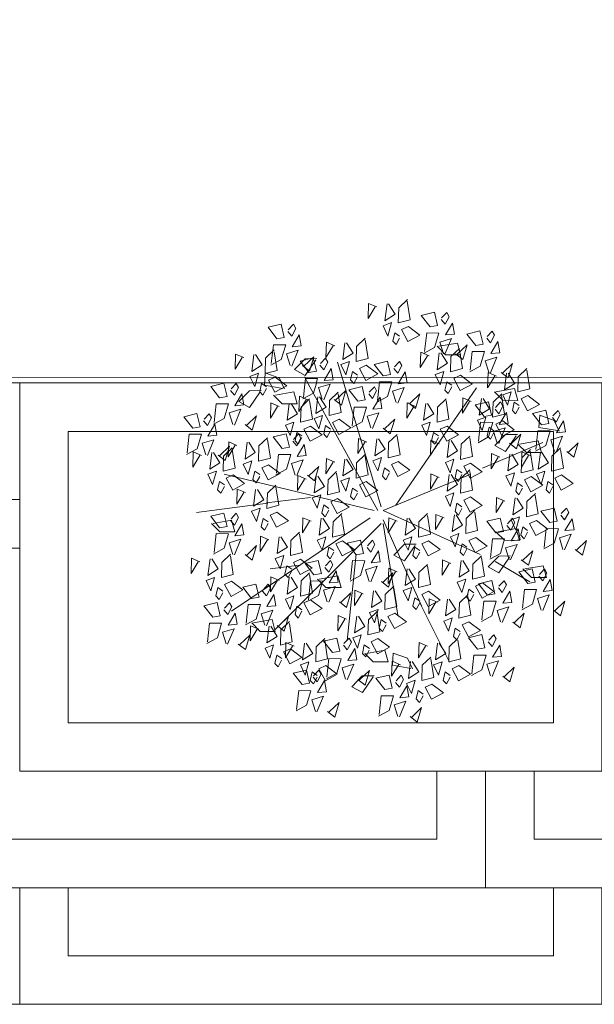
# Model space of a CAD drawing. Header units: centimetres. Extents: x -122 to 72759, y 3298 to 43172.
# Tile 50 of 243: x 35723 to 35782, y 10607 to 10708. Entities that reach past the tile are written whole.
import ezdxf

# ---------------------------------------------------------------- set-up
doc = ezdxf.new("R2010")
doc.units = ezdxf.units.CM
doc.header["$MEASUREMENT"] = 0
for name, color, linetype, lineweight in [('1-meble', 7, 'Continuous', 5), ('_ nowe meble', 7, 'Continuous', 5), ('wymiarowanie', 7, 'Continuous', 5), ('ZZZ_Xref', 7, 'Continuous', 5)]:
    doc.layers.add(name, color=color, linetype=linetype, lineweight=lineweight)

# ---------------------------------------------------------------- blocks, each defined once
blk = doc.blocks.new('G$CA1DC9C89')
at = {"layer": '1-meble', "lineweight": 5}
for p, q in [((1118.51, 62.43), (1119.88, 62.76)), ((1119.43, 61.26), (1118.51, 62.43)), ((1119.88, 62.76), (1120.2, 61.39)), ((1120.56, 62.01), (1120.96, 61.53)), ((1121.14, 62.74), (1120.61, 62.18)), ((1120.96, 61.53), (1121.37, 62.31)), ((1121.37, 62.31), (1121.14, 62.74)), ((1120.2, 61.39), (1119.43, 61.26)), ((1121.72, 61.66), (1121, 60.43)), ((1121.93, 60.52), (1121.72, 61.66)), ((1118.86, 58.71), (1119.07, 60.64)), ((1119.07, 60.64), (1120.33, 60.63)), ((1120.33, 60.63), (1119.89, 59.13)), ((1120.42, 59.69), (1121.61, 60.07)), ((1121.61, 60.07), (1120.95, 58.45)), ((1121, 60.43), (1121.93, 60.52)), ((1119.89, 59.13), (1118.81, 58.54)), ((1121, 58.39), (1120.14, 59.26)), ((1120.31, 59.26), (1122.23, 59.6)), ((1120.79, 58.5), (1120.42, 59.69)), ((1123.23, 59.41), (1122.22, 58.44)), ((1122.23, 59.6), (1122.57, 58.39)), ((1122.79, 57.91), (1123.23, 59.41)), ((1105.44, 56.87), (1106.53, 57.98)), ((1106.53, 57.98), (1107.76, 58)), ((1107.64, 57.87), (1106.55, 56.26)), ((1122.57, 58.39), (1121, 58.39)), ((1122.05, 58.49), (1122.79, 57.91)), ((1106.55, 56.26), (1105.44, 56.87))]:
    blk.add_line(p, q, dxfattribs=at)
for points in [[(1117.07, 63.92), (1117.37, 62), (1116.14, 61.68), (1116.19, 63.24), (1117.08, 64.09)], [(1113.93, 63.31), (1113.07, 63.68), (1113.03, 62.11), (1113.76, 63.31)], [(1115.15, 63.62), (1115.82, 62.56), (1114.76, 61.89), (1114.98, 63.63)], [(1104.76, 60.79), (1105.16, 60.31), (1105.58, 61.1), (1105.34, 61.53), (1104.81, 60.96)], [(1112.73, 59.92), (1113.03, 58), (1111.8, 57.68), (1111.85, 59.25), (1112.74, 60.09)], [(1116.28, 60.29), (1115.77, 60.65), (1115.57, 59.78), (1115.91, 59.43), (1116.28, 60.11)], [(1125.25, 60.1), (1125.65, 59.62), (1126.06, 60.4), (1125.83, 60.83), (1125.3, 60.26)], [(1103.36, 58.7), (1103.66, 56.78), (1102.43, 56.47), (1102.47, 58.03), (1103.36, 58.88)], [(1103.06, 57.49), (1103.27, 59.42), (1104.54, 59.41), (1104.09, 57.91), (1103.01, 57.32)], [(1104.99, 57.28), (1104.62, 58.48), (1105.82, 58.85), (1105.16, 57.23)], [(1109.59, 59.31), (1108.73, 59.68), (1108.69, 58.12), (1109.42, 59.31)], [(1110.82, 59.62), (1111.48, 58.56), (1110.42, 57.9), (1110.64, 59.63)], [(1122.45, 58.88), (1122.75, 56.96), (1121.53, 56.64), (1121.57, 58.2), (1122.46, 59.05)], [(1100.22, 58.09), (1099.36, 58.46), (1099.32, 56.9), (1100.04, 58.1)], [(1101.44, 58.41), (1102.11, 57.35), (1101.05, 56.68), (1101.27, 58.41)], [(1106.26, 57.27), (1106.99, 56.69), (1107.43, 58.19), (1106.42, 57.22)], [(1108.06, 57.32), (1108.46, 56.84), (1108.88, 57.62), (1108.64, 58.05), (1108.11, 57.48)], [(1119.31, 58.27), (1118.45, 58.64), (1118.41, 57.07), (1119.14, 58.27)], [(1120.54, 58.58), (1121.2, 57.52), (1120.14, 56.85), (1120.36, 58.59)], [(1123.54, 56.79), (1123.75, 58.73), (1125.02, 58.71), (1124.57, 57.22), (1123.5, 56.63)], [(1125.47, 56.59), (1125.1, 57.78), (1126.3, 58.15), (1125.64, 56.54)], [(1115.7, 56.97), (1116.1, 56.49), (1116.51, 57.27), (1116.28, 57.7), (1115.75, 57.14)], [(1126.74, 56.57), (1127.47, 56), (1127.92, 57.49), (1126.9, 56.53)]]:
    blk.add_lwpolyline(points, dxfattribs=at)
for points in [[(1102.72, 61.22), (1104.08, 61.54), (1104.4, 60.18), (1103.64, 60.04)], [(1114.57, 61.38), (1115.07, 60.32), (1115.45, 61.7)], [(1118.37, 60.4), (1117.13, 59.74), (1116.47, 60.98), (1117.18, 61.31)], [(1106.13, 59.3), (1105.93, 60.45), (1105.2, 59.21)], [(1123.2, 60.52), (1124.56, 60.84), (1124.88, 59.48), (1124.12, 59.34)], [(1126.61, 58.6), (1126.41, 59.75), (1125.68, 58.52)], [(1106.02, 57.74), (1107.38, 58.06), (1107.7, 56.7), (1106.93, 56.56)], [(1110.23, 57.38), (1110.73, 56.32), (1111.11, 57.7)], [(1113.65, 57.39), (1115.02, 57.72), (1115.34, 56.35), (1114.57, 56.22)]]:
    blk.add_lwpolyline(points, close=True, dxfattribs=at)
at = {"layer": '_ nowe meble', "lineweight": 5, "ltscale": 0.5}
blk.add_lwpolyline([(162.24, 764.75), (77.15, 765.38), (77.15, 495.81), (65.14, 495.81), (65.14, 465.82), (53.15, 465.82), (53.16, 56.24), (4727.78, 55.45)], dxfattribs=at)
at = {"layer": 'wymiarowanie', "lineweight": 5, "ltscale": 0.5}
blk.add_lwpolyline([(2759.45, 55.45), (2759.45, 15.45), (1725.13, 15.45), (1725.13, 3.45), (1437.13, 3.54), (1437.13, -8.46), (957.13, -8.46), (957.13, 3.49), (1.15, 3.49), (1.15, 633.82), (13.15, 633.82), (13.15, 645.82), (25.15, 645.82), (25.14, 705.82), (37.13, 705.82), (36.77, 764.65), (77.15, 765.38), (77.15, 495.81), (65.14, 495.82), (65.14, 465.82), (53.14, 465.82), (53.15, 55.54)], close=True, dxfattribs=at)
at = {"lineweight": 5, "ltscale": 0.5}
blk.add_wipeout([(1017.13, 31.48), (1077.13, 31.48), (1077.13, -8.52), (1017.13, -8.52)], dxfattribs=at).dxf.layer = '_ nowe meble'
at = {"layer": '_ nowe meble', "lineweight": 5, "ltscale": 0.5}
blk.add_lwpolyline([(1017.13, 31.48), (1017.13, -8.52), (1077.13, -8.52), (1077.13, 31.48)], close=True, dxfattribs=at)
at = {"lineweight": 5, "ltscale": 0.5}
blk.add_wipeout([(1077.13, 31.48), (1137.13, 31.48), (1137.13, -8.52), (1077.13, -8.52)], dxfattribs=at).dxf.layer = '_ nowe meble'
at = {"layer": '_ nowe meble', "lineweight": 5, "ltscale": 0.5}
for points in [[(1077.13, 31.48), (1077.13, -8.52), (1137.13, -8.52), (1137.13, 31.48)], [(1082.13, 26.48), (1082.13, -3.52), (1132.13, -3.52), (1132.13, 26.48)]]:
    blk.add_lwpolyline(points, close=True, dxfattribs=at)
at = {"lineweight": 5, "ltscale": 0.5}
blk.add_wipeout([(1065.13, 43.48), (1125.13, 43.48), (1125.13, 3.48), (1065.13, 3.48)], dxfattribs=at).dxf.layer = '_ nowe meble'
at = {"layer": '_ nowe meble', "lineweight": 5, "ltscale": 0.5}
for points in [[(1065.13, 43.48), (1065.13, 3.48), (1125.13, 3.48), (1125.13, 43.48)], [(1070.13, 38.48), (1070.13, 8.48), (1120.13, 8.48), (1120.13, 38.48)]]:
    blk.add_lwpolyline(points, close=True, dxfattribs=at)
at = {"lineweight": 5, "ltscale": 0.5}
blk.add_wipeout([(1125.13, 43.48), (1185.13, 43.48), (1185.13, 3.48), (1125.13, 3.48)], dxfattribs=at).dxf.layer = '_ nowe meble'
at = {"layer": '_ nowe meble', "lineweight": 5, "ltscale": 0.5}
for points in [[(1125.13, 43.48), (1125.13, 3.48), (1185.13, 3.48), (1185.13, 43.48)], [(1130.13, 38.48), (1130.13, 8.48), (1180.13, 8.48), (1180.13, 38.48)]]:
    blk.add_lwpolyline(points, close=True, dxfattribs=at)
at = {"lineweight": 5, "ltscale": 0.5}
blk.add_wipeout([(1077.13, 55.48), (1137.13, 55.48), (1137.13, 15.48), (1077.13, 15.48)], dxfattribs=at).dxf.layer = '_ nowe meble'
at = {"layer": '1-meble', "lineweight": 5}
for p, q in [((1102.34, 55.25), (1102.43, 56.51)), ((1102.43, 56.51), (1103.9, 55.98)), ((1103.9, 55.98), (1104.42, 54.87)), ((1106.36, 54.01), (1106.57, 55.95)), ((1106.57, 55.95), (1107.83, 55.93)), ((1107.83, 55.93), (1107.39, 54.43)), ((1104.25, 54.93), (1102.34, 55.25)), ((1107.92, 55), (1109.12, 55.37)), ((1108.29, 53.81), (1107.92, 55)), ((1126.21, 54.57), (1128.13, 54.91)), ((1128.13, 54.91), (1128.47, 53.69)), ((1099.71, 53.56), (1100.8, 54.68)), ((1100.8, 54.68), (1102.03, 54.69)), ((1101.91, 54.57), (1100.82, 52.96)), ((1104.17, 53.35), (1103.3, 54.22)), ((1103.48, 54.22), (1105.39, 54.56)), ((1105.39, 54.56), (1105.73, 53.35)), ((1107.39, 54.43), (1106.31, 53.85)), ((1126.91, 53.7), (1126.04, 54.57)), ((1100.82, 52.96), (1099.71, 53.56)), ((1105.73, 53.35), (1104.17, 53.35)), ((1128.47, 53.69), (1126.91, 53.7)), ((1094.04, 52.01), (1095.4, 52.33)), ((1094.96, 50.83), (1094.04, 52.01)), ((1095.4, 52.33), (1095.72, 50.96)), ((1096.66, 52.32), (1096.13, 51.75)), ((1096.49, 51.1), (1096.9, 51.88)), ((1096.9, 51.88), (1096.66, 52.32)), ((1130.63, 50.91), (1130.72, 52.17)), ((1130.72, 52.17), (1132.19, 51.63)), ((1095.72, 50.96), (1094.96, 50.83)), ((1096.08, 51.58), (1096.49, 51.1)), ((1097.25, 51.24), (1096.52, 50)), ((1097.45, 50.09), (1097.25, 51.24)), ((1132.55, 50.58), (1130.63, 50.91)), ((1132.19, 51.63), (1132.71, 50.52)), ((1094.38, 48.28), (1094.59, 50.21)), ((1094.59, 50.21), (1095.86, 50.2)), ((1095.86, 50.2), (1095.41, 48.7)), ((1096.52, 50), (1097.45, 50.09)), ((1126.09, 49.05), (1127.19, 50.16)), ((1127.19, 50.16), (1128.42, 50.18)), ((1128.29, 50.05), (1127.2, 48.44)), ((1095.41, 48.7), (1094.33, 48.11)), ((1095.94, 49.27), (1097.14, 49.64)), ((1096.31, 48.07), (1095.94, 49.27)), ((1097.14, 49.64), (1096.48, 48.02)), ((1098.75, 48.98), (1097.74, 48.01)), ((1098.31, 47.48), (1098.75, 48.98)), ((1127.2, 48.44), (1126.09, 49.05)), ((1129.34, 48.31), (1128.47, 49.18)), ((1128.64, 49.18), (1130.56, 49.52)), ((1130.56, 49.52), (1130.9, 48.31)), ((1097.58, 48.06), (1098.31, 47.48)), ((1130.9, 48.31), (1129.34, 48.31)), ((1097.74, 40.14), (1096.88, 41.02)), ((1097.05, 41.02), (1098.97, 41.36)), ((1098.97, 41.36), (1099.31, 40.14)), ((1099.31, 40.14), (1097.74, 40.14)), ((1127.08, 39.28), (1126.21, 40.15)), ((1126.39, 40.15), (1128.3, 40.49)), ((1128.3, 40.49), (1128.64, 39.27)), ((1115.68, 37.75), (1116.77, 38.87)), ((1116.77, 38.87), (1118, 38.88)), ((1117.88, 38.75), (1116.79, 37.15)), ((1128.64, 39.27), (1127.08, 39.28)), ((1116.79, 37.15), (1115.68, 37.75)), ((1125.4, 36.53), (1126.49, 37.65)), ((1126.49, 37.65), (1127.72, 37.66)), ((1127.6, 37.54), (1126.51, 35.93)), ((1126.51, 35.93), (1125.4, 36.53)), ((1129.17, 36.32), (1131.08, 36.66)), ((1131.08, 36.66), (1131.42, 35.45)), ((1107.99, 35.28), (1109.9, 35.62)), ((1109.9, 35.62), (1110.24, 34.4)), ((1129.86, 35.45), (1128.99, 36.32)), ((1100.11, 34.45), (1101.48, 34.77)), ((1101.48, 34.77), (1101.8, 33.41)), ((1102.74, 34.76), (1102.21, 34.19)), ((1102.97, 34.33), (1102.74, 34.76)), ((1108.68, 34.41), (1107.81, 35.28)), ((1114.8, 33.7), (1115.69, 34.55)), ((1124.41, 34.8), (1125.78, 35.12)), ((1125.33, 33.62), (1124.41, 34.8)), ((1125.78, 35.12), (1126.1, 33.76)), ((1127.04, 35.11), (1126.51, 34.54)), ((1126.86, 33.89), (1127.28, 34.68)), ((1127.28, 34.68), (1127.04, 35.11)), ((1131.42, 35.45), (1129.86, 35.45)), ((1101.03, 33.27), (1100.11, 34.45)), ((1102.16, 34.03), (1102.56, 33.55)), ((1102.56, 33.55), (1102.97, 34.33)), ((1103.33, 33.68), (1102.6, 32.45)), ((1103.53, 32.54), (1103.33, 33.68)), ((1110.24, 34.4), (1108.68, 34.41)), ((1111.68, 34.13), (1111.64, 32.57)), ((1111.64, 32.57), (1112.37, 33.77)), ((1112.54, 33.76), (1111.68, 34.13)), ((1113.37, 32.35), (1113.59, 34.08)), ((1113.77, 34.08), (1114.43, 33.01)), ((1114.76, 32.14), (1114.8, 33.7)), ((1115.68, 34.37), (1115.98, 32.45)), ((1122.44, 32.83), (1123.33, 33.68)), ((1123.32, 33.5), (1123.62, 31.58)), ((1126.1, 33.76), (1125.33, 33.62)), ((1126.46, 34.38), (1126.86, 33.89)), ((1127.63, 34.03), (1126.9, 32.8)), ((1127.83, 32.88), (1127.63, 34.03)), ((1096.12, 32.54), (1097.48, 32.86)), ((1097.04, 31.36), (1096.12, 32.54)), ((1097.48, 32.86), (1097.8, 31.5)), ((1098.75, 32.85), (1098.22, 32.28)), ((1098.98, 32.42), (1098.75, 32.85)), ((1100.46, 30.73), (1100.67, 32.66)), ((1100.67, 32.66), (1101.93, 32.65)), ((1101.8, 33.41), (1101.03, 33.27)), ((1101.93, 32.65), (1101.49, 31.15)), ((1102.6, 32.45), (1103.53, 32.54)), ((1114.43, 33.01), (1113.37, 32.35)), ((1119.32, 33.26), (1119.28, 31.7)), ((1119.28, 31.7), (1120.01, 32.9)), ((1120.18, 32.89), (1119.32, 33.26)), ((1121.01, 31.48), (1121.23, 33.21)), ((1121.4, 33.21), (1122.07, 32.15)), ((1122.39, 31.27), (1122.44, 32.83)), ((1124.76, 31.07), (1124.97, 33)), ((1124.97, 33), (1126.23, 32.99)), ((1126.23, 32.99), (1125.79, 31.49)), ((1126.9, 32.8), (1127.83, 32.88)), ((1097.8, 31.5), (1097.04, 31.36)), ((1098.17, 32.12), (1098.57, 31.64)), ((1098.57, 31.64), (1098.98, 32.42)), ((1099.33, 31.77), (1098.61, 30.54)), ((1099.54, 30.62), (1099.33, 31.77)), ((1102.02, 31.71), (1103.21, 32.08)), ((1102.39, 30.52), (1102.02, 31.71)), ((1103.21, 32.08), (1102.55, 30.47)), ((1109.95, 31.52), (1109.91, 29.96)), ((1110.81, 31.15), (1109.95, 31.52)), ((1111.64, 29.74), (1111.86, 31.47)), ((1112.03, 31.47), (1112.7, 30.41)), ((1113.06, 31.09), (1113.95, 31.94)), ((1114.06, 32.15), (1113.18, 31.83)), ((1113.18, 31.83), (1113.68, 30.77)), ((1113.68, 30.77), (1114.06, 32.15)), ((1113.95, 31.76), (1114.24, 29.84)), ((1115.98, 32.45), (1114.76, 32.14)), ((1115.08, 31.43), (1115.79, 31.76)), ((1115.79, 31.76), (1116.98, 30.86)), ((1122.07, 32.15), (1121.01, 31.48)), ((1123.62, 31.58), (1122.39, 31.27)), ((1125.79, 31.49), (1124.71, 30.91)), ((1126.32, 32.06), (1127.52, 32.43)), ((1126.69, 30.86), (1126.32, 32.06)), ((1127.52, 32.43), (1126.86, 30.82)), ((1129.13, 31.77), (1128.12, 30.8)), ((1128.69, 30.27), (1129.13, 31.77)), ((1096.47, 28.81), (1096.68, 30.75)), ((1096.68, 30.75), (1097.94, 30.73)), ((1097.94, 30.73), (1097.5, 29.23)), ((1098.61, 30.54), (1099.54, 30.62)), ((1101.49, 31.15), (1100.41, 30.56)), ((1100.92, 30.48), (1100.88, 28.92)), ((1101.78, 30.11), (1100.92, 30.48)), ((1101.91, 29.89), (1101.05, 30.76)), ((1101.22, 30.76), (1103.13, 31.1)), ((1102.61, 28.7), (1102.83, 30.43)), ((1103.13, 31.1), (1103.47, 29.88)), ((1103.65, 30.51), (1104.39, 29.93)), ((1104.83, 31.43), (1103.82, 30.46)), ((1104.04, 30.05), (1104.93, 30.9)), ((1104.39, 29.93), (1104.83, 31.43)), ((1104.92, 30.72), (1105.22, 28.8)), ((1109.91, 29.96), (1110.63, 31.16)), ((1113.02, 29.53), (1113.06, 31.09)), ((1114.38, 31.1), (1114.18, 30.24)), ((1114.89, 30.74), (1114.38, 31.1)), ((1114.52, 29.88), (1114.89, 30.57)), ((1115.74, 30.2), (1115.08, 31.43)), ((1116.98, 30.86), (1115.74, 30.2)), ((1121.7, 31.29), (1120.82, 30.96)), ((1120.82, 30.96), (1121.31, 29.91)), ((1121.31, 29.91), (1121.7, 31.29)), ((1122.72, 30.56), (1123.42, 30.89)), ((1123.38, 29.33), (1122.72, 30.56)), ((1123.42, 30.89), (1124.62, 29.99)), ((1127.95, 30.85), (1128.69, 30.27)), ((1098.03, 29.8), (1099.22, 30.17)), ((1098.4, 28.61), (1098.03, 29.8)), ((1099.22, 30.17), (1098.56, 28.56)), ((1100.84, 29.51), (1099.83, 28.54)), ((1100.39, 28.01), (1100.84, 29.51)), ((1100.88, 28.92), (1101.61, 30.12)), ((1103.47, 29.88), (1101.91, 29.89)), ((1103, 30.43), (1103.67, 29.36)), ((1103.99, 28.49), (1104.04, 30.05)), ((1112.33, 29.55), (1111.45, 29.22)), ((1112.7, 30.41), (1111.64, 29.74)), ((1111.94, 28.17), (1112.33, 29.55)), ((1114.24, 29.84), (1113.02, 29.53)), ((1114.18, 30.24), (1114.52, 29.88)), ((1122.02, 30.23), (1121.82, 29.37)), ((1122.53, 29.87), (1122.02, 30.23)), ((1122.16, 29.01), (1122.52, 29.7)), ((1123.37, 29.24), (1124.74, 29.56)), ((1124.62, 29.99), (1123.38, 29.33)), ((1124.74, 29.56), (1125.06, 28.2)), ((1126, 29.55), (1125.47, 28.98)), ((1126.23, 29.12), (1126, 29.55)), ((1097.5, 29.23), (1096.42, 28.65)), ((1099.66, 28.59), (1100.39, 28.01)), ((1103.3, 28.51), (1102.42, 28.18)), ((1103.67, 29.36), (1102.61, 28.7)), ((1102.91, 27.12), (1103.3, 28.51)), ((1105.22, 28.8), (1103.99, 28.49)), ((1104.57, 28.74), (1104.52, 27.18)), ((1105.43, 28.37), (1104.57, 28.74)), ((1106.26, 26.96), (1106.48, 28.69)), ((1106.65, 28.69), (1107.32, 27.63)), ((1107.68, 28.31), (1108.57, 29.16)), ((1108.45, 28.89), (1109.81, 29.21)), ((1109.36, 27.71), (1108.45, 28.89)), ((1108.57, 28.98), (1108.86, 27.06)), ((1109.81, 29.21), (1110.13, 27.85)), ((1110.49, 28.47), (1110.89, 27.99)), ((1111.07, 29.2), (1110.54, 28.63)), ((1110.89, 27.99), (1111.31, 28.77)), ((1111.31, 28.77), (1111.07, 29.2)), ((1111.45, 29.22), (1111.94, 28.17)), ((1112.64, 28.5), (1112.45, 27.63)), ((1113.16, 28.13), (1112.64, 28.5)), ((1113.35, 28.83), (1114.05, 29.15)), ((1114.01, 27.59), (1113.35, 28.83)), ((1114.05, 29.15), (1115.24, 28.25)), ((1118.28, 28.74), (1118.24, 27.18)), ((1119.14, 28.37), (1118.28, 28.74)), ((1119.97, 26.96), (1120.19, 28.69)), ((1120.36, 28.69), (1121.03, 27.63)), ((1121.39, 28.31), (1122.28, 29.16)), ((1121.82, 29.37), (1122.16, 29.01)), ((1122.28, 28.98), (1122.58, 27.06)), ((1124.29, 28.06), (1123.37, 29.24)), ((1125.42, 28.81), (1125.82, 28.33)), ((1125.82, 28.33), (1126.23, 29.12)), ((1126.59, 28.47), (1125.86, 27.23)), ((1126.79, 27.32), (1126.59, 28.47)), ((1102.42, 28.18), (1102.91, 27.12)), ((1103.62, 27.45), (1103.42, 26.59)), ((1104.13, 27.09), (1103.62, 27.45)), ((1104.32, 27.78), (1105.03, 28.11)), ((1104.98, 26.55), (1104.32, 27.78)), ((1104.52, 27.18), (1105.25, 28.38)), ((1105.03, 28.11), (1106.22, 27.21)), ((1107.32, 27.63), (1106.26, 26.96)), ((1107.64, 26.75), (1107.68, 28.31)), ((1110.13, 27.85), (1109.36, 27.71)), ((1111.66, 28.12), (1110.93, 26.89)), ((1111.86, 26.97), (1111.66, 28.12)), ((1112.45, 27.63), (1112.79, 27.28)), ((1113.54, 26.76), (1112.68, 27.63)), ((1112.79, 27.28), (1113.15, 27.96)), ((1112.85, 27.63), (1114.76, 27.97)), ((1115.24, 28.25), (1114.01, 27.59)), ((1114.76, 27.97), (1115.1, 26.76)), ((1115.53, 26.4), (1115.62, 27.66)), ((1115.62, 27.66), (1117.09, 27.13)), ((1118.24, 27.18), (1118.96, 28.38)), ((1121.03, 27.63), (1119.97, 26.96)), ((1121.35, 26.75), (1121.39, 28.31)), ((1123.72, 25.51), (1123.93, 27.44)), ((1123.93, 27.44), (1125.19, 27.43)), ((1125.06, 28.2), (1124.29, 28.06)), ((1125.19, 27.43), (1124.75, 25.93)), ((1103.42, 26.59), (1103.76, 26.23)), ((1103.76, 26.23), (1104.12, 26.92)), ((1106.22, 27.21), (1104.98, 26.55)), ((1106.94, 26.77), (1106.07, 26.44)), ((1106.07, 26.44), (1106.56, 25.39)), ((1106.56, 25.39), (1106.94, 26.77)), ((1108.86, 27.06), (1107.64, 26.75)), ((1107.97, 26.04), (1108.67, 26.37)), ((1108.67, 26.37), (1109.86, 25.47)), ((1108.79, 25.16), (1109, 27.1)), ((1109, 27.1), (1110.26, 27.08)), ((1110.26, 27.08), (1109.82, 25.58)), ((1110.35, 26.15), (1111.55, 26.52)), ((1111.55, 26.52), (1110.89, 24.91)), ((1110.93, 26.89), (1111.86, 26.97)), ((1115.1, 26.76), (1113.54, 26.76)), ((1115.5, 26.83), (1115.46, 25.27)), ((1115.46, 25.27), (1116.19, 26.47)), ((1116.36, 26.46), (1115.5, 26.83)), ((1117.45, 26.08), (1115.53, 26.4)), ((1117.09, 27.13), (1117.61, 26.02)), ((1117.19, 25.05), (1117.41, 26.78)), ((1117.58, 26.78), (1118.25, 25.71)), ((1118.57, 24.84), (1118.62, 26.4)), ((1118.62, 26.4), (1119.51, 27.25)), ((1119.5, 27.07), (1119.8, 25.15)), ((1120.66, 26.77), (1119.78, 26.44)), ((1119.78, 26.44), (1120.27, 25.39)), ((1120.27, 25.39), (1120.66, 26.77)), ((1122.58, 27.06), (1121.35, 26.75)), ((1121.68, 26.04), (1122.38, 26.37)), ((1122.38, 26.37), (1123.57, 25.47)), ((1125.28, 26.5), (1126.47, 26.87)), ((1125.65, 25.3), (1125.28, 26.5)), ((1126.47, 26.87), (1125.81, 25.25)), ((1125.86, 27.23), (1126.79, 27.32)), ((1105.32, 25.59), (1106.68, 25.91)), ((1106.24, 24.41), (1105.32, 25.59)), ((1106.68, 25.91), (1107, 24.55)), ((1107.26, 25.72), (1107.07, 24.85)), ((1107.77, 25.35), (1107.26, 25.72)), ((1107.95, 25.9), (1107.42, 25.33)), ((1107.77, 24.68), (1108.18, 25.47)), ((1108.18, 25.47), (1107.95, 25.9)), ((1108.63, 24.81), (1107.97, 26.04)), ((1109.86, 25.47), (1108.63, 24.81)), ((1109.82, 25.58), (1108.74, 25)), ((1110.72, 24.96), (1110.35, 26.15)), ((1113.16, 25.86), (1112.15, 24.89)), ((1112.72, 24.36), (1113.16, 25.86)), ((1113.83, 25.07), (1115.19, 25.39)), ((1115.19, 25.39), (1115.51, 24.03)), ((1116.45, 25.38), (1115.92, 24.81)), ((1116.69, 24.95), (1116.45, 25.38)), ((1118.25, 25.71), (1117.19, 25.05)), ((1120.98, 25.72), (1120.78, 24.85)), ((1121.49, 25.35), (1120.98, 25.72)), ((1122.34, 24.81), (1121.68, 26.04)), ((1123.57, 25.47), (1122.34, 24.81)), ((1124.75, 25.93), (1123.67, 25.34)), ((1128.09, 26.21), (1127.08, 25.24)), ((1127.65, 24.71), (1128.09, 26.21)), ((1107, 24.55), (1106.24, 24.41)), ((1107.07, 24.85), (1107.4, 24.49)), ((1107.37, 25.16), (1107.77, 24.68)), ((1107.4, 24.49), (1107.77, 25.18)), ((1108.53, 24.82), (1107.81, 23.59)), ((1108.74, 23.67), (1108.53, 24.82)), ((1111.34, 24.19), (1112.43, 25.31)), ((1111.98, 24.94), (1112.72, 24.36)), ((1112.43, 25.31), (1113.66, 25.32)), ((1113.54, 25.2), (1112.45, 23.59)), ((1114.74, 23.89), (1113.83, 25.07)), ((1115.87, 24.64), (1116.27, 24.16)), ((1116.27, 24.16), (1116.69, 24.95)), ((1117.88, 24.86), (1117, 24.53)), ((1117, 24.53), (1117.5, 23.48)), ((1117.5, 23.48), (1117.88, 24.86)), ((1119.8, 25.15), (1118.57, 24.84)), ((1118.9, 24.13), (1119.61, 24.46)), ((1119.61, 24.46), (1120.8, 23.56)), ((1120.78, 24.85), (1121.12, 24.49)), ((1121.12, 24.49), (1121.48, 25.18)), ((1126.91, 25.29), (1127.65, 24.71)), ((1105.67, 21.86), (1105.88, 23.79)), ((1105.88, 23.79), (1107.14, 23.78)), ((1107.14, 23.78), (1106.7, 22.28)), ((1107.81, 23.59), (1108.74, 23.67)), ((1112.45, 23.59), (1111.34, 24.19)), ((1115.51, 24.03), (1114.74, 23.89)), ((1117.04, 24.3), (1116.31, 23.06)), ((1117.24, 23.15), (1117.04, 24.3)), ((1118.2, 23.8), (1118, 22.94)), ((1118.71, 23.44), (1118.2, 23.8)), ((1119.56, 22.9), (1118.9, 24.13)), ((1120.8, 23.56), (1119.56, 22.9)), ((1107.23, 22.85), (1108.42, 23.22)), ((1107.6, 21.65), (1107.23, 22.85)), ((1108.42, 23.22), (1107.76, 21.6)), ((1110.04, 22.56), (1109.03, 21.59)), ((1109.59, 21.06), (1110.04, 22.56)), ((1114.17, 21.34), (1114.38, 23.27)), ((1114.38, 23.27), (1115.64, 23.26)), ((1115.64, 23.26), (1115.2, 21.76)), ((1115.73, 22.33), (1116.93, 22.7)), ((1116.1, 21.13), (1115.73, 22.33)), ((1116.93, 22.7), (1116.27, 21.08)), ((1116.31, 23.06), (1117.24, 23.15)), ((1118, 22.94), (1118.34, 22.58)), ((1118.34, 22.58), (1118.71, 23.27)), ((1106.7, 22.28), (1105.62, 21.7)), ((1108.86, 21.64), (1109.59, 21.06)), ((1115.2, 21.76), (1114.12, 21.17)), ((1118.54, 22.04), (1117.53, 21.07)), ((1118.1, 20.54), (1118.54, 22.04)), ((1117.36, 21.12), (1118.1, 20.54))]:
    blk.add_line(p, q, dxfattribs=at)
for points in [[(1109.43, 55.82), (1109.23, 56.97), (1108.5, 55.74)], [(1114.03, 56.41), (1112.79, 55.74), (1112.13, 56.98), (1112.84, 57.31)], [(1100.86, 56.16), (1101.35, 55.11), (1101.74, 56.49)], [(1104.65, 55.19), (1103.42, 54.53), (1102.76, 55.76), (1103.46, 56.09)], [(1117.07, 55.48), (1116.86, 56.62), (1116.14, 55.39)], [(1119.95, 56.34), (1120.45, 55.28), (1120.83, 56.66)], [(1123.75, 55.36), (1122.51, 54.7), (1121.85, 55.94), (1122.56, 56.27)], [(1096.82, 55.13), (1098.18, 55.46), (1098.5, 54.09), (1097.73, 53.96)], [(1111.05, 54.79), (1112.41, 55.11), (1112.73, 53.74), (1111.97, 53.61)], [(1100.23, 53.22), (1100.03, 54.36), (1099.3, 53.13)], [(1114.46, 52.87), (1114.26, 54.02), (1113.53, 52.78)], [(1126.9, 54.25), (1127.39, 53.19), (1127.77, 54.57)], [(1130.69, 53.28), (1129.46, 52.62), (1128.8, 53.85), (1129.5, 54.18)], [(1124.07, 53.22), (1125.43, 53.54), (1125.75, 52.18), (1124.99, 52.04)], [(1107.46, 51.82), (1107.95, 50.76), (1108.33, 52.14)], [(1111.25, 50.85), (1110.02, 50.18), (1109.36, 51.42), (1110.06, 51.75)], [(1124.29, 51.64), (1124.79, 50.59), (1125.17, 51.97)], [(1127.48, 51.31), (1127.28, 52.45), (1126.55, 51.22)], [(1129.97, 52.35), (1131.33, 52.68), (1131.65, 51.31), (1130.89, 51.18)], [(1104.51, 51.12), (1105, 50.07), (1105.38, 51.45)], [(1108.3, 50.15), (1107.07, 49.49), (1106.4, 50.72), (1107.11, 51.05)], [(1118.57, 51.12), (1119.06, 50.07), (1119.44, 51.45)], [(1122.36, 50.15), (1121.13, 49.49), (1120.46, 50.72), (1121.17, 51.05)], [(1128.09, 50.67), (1126.85, 50.01), (1126.19, 51.24), (1126.9, 51.57)], [(1133.38, 50.44), (1133.18, 51.58), (1132.45, 50.35)], [(1103.24, 49.92), (1104.6, 50.24), (1104.92, 48.88), (1104.16, 48.74)], [(1106.65, 48), (1106.45, 49.15), (1105.72, 47.92)], [(1113.53, 47.47), (1114.02, 46.42), (1114.41, 47.8)], [(1100.17, 47.12), (1100.66, 46.07), (1101.04, 47.45)], [(1103.96, 46.15), (1102.73, 45.49), (1102.07, 46.73), (1102.77, 47.05)], [(1117.33, 46.5), (1116.09, 45.84), (1115.43, 47.07), (1116.13, 47.4)], [(1121, 47.3), (1121.49, 46.24), (1121.87, 47.62)], [(1124.79, 46.33), (1123.56, 45.66), (1122.89, 46.9), (1123.6, 47.23)], [(1096.52, 46.08), (1097.01, 45.03), (1097.4, 46.41)], [(1100.31, 45.11), (1099.08, 44.45), (1098.42, 45.68), (1099.12, 46.01)], [(1110.23, 45.39), (1110.73, 44.33), (1111.11, 45.71)], [(1127.24, 45.91), (1127.74, 44.85), (1128.12, 46.23)], [(1131.04, 44.94), (1129.8, 44.27), (1129.14, 45.51), (1129.85, 45.84)], [(1130.37, 46.08), (1130.86, 45.03), (1131.25, 46.41)], [(1134.16, 45.11), (1132.93, 44.45), (1132.27, 45.68), (1132.97, 46.01)], [(1114.03, 44.42), (1112.79, 43.75), (1112.13, 44.99), (1112.84, 45.32)], [(1107.28, 43.65), (1107.78, 42.59), (1108.16, 43.97)], [(1121, 43.82), (1121.49, 42.77), (1121.87, 44.15)], [(1124.79, 42.85), (1123.56, 42.19), (1122.89, 43.42), (1123.6, 43.75)], [(1111.08, 42.68), (1109.84, 42.02), (1109.18, 43.25), (1109.89, 43.58)], [(1096.82, 41.75), (1098.18, 42.07), (1098.5, 40.71), (1097.73, 40.57)], [(1101.03, 42.26), (1101.53, 41.2), (1101.91, 42.58)], [(1104.83, 41.29), (1103.59, 40.62), (1102.93, 41.86), (1103.64, 42.19)], [(1127.77, 41.39), (1128.26, 40.33), (1128.64, 41.71)], [(1130.84, 42.27), (1132.2, 42.6), (1132.52, 41.23), (1131.76, 41.1)], [(1100.23, 39.84), (1100.03, 40.98), (1099.3, 39.75)], [(1125.28, 41.23), (1126.65, 41.55), (1126.97, 40.19), (1126.2, 40.05)], [(1131.56, 40.42), (1130.33, 39.76), (1129.66, 40.99), (1130.37, 41.32)], [(1134.25, 40.36), (1134.05, 41.5), (1133.32, 40.27)], [(1107.8, 39.3), (1108.3, 38.25), (1108.68, 39.63)], [(1116.66, 39.3), (1117.15, 38.25), (1117.53, 39.63)], [(1121.52, 39.65), (1122.01, 38.6), (1122.39, 39.98)], [(1125.31, 38.68), (1124.08, 38.02), (1123.42, 39.25), (1124.12, 39.58)], [(1128.7, 39.31), (1128.49, 40.46), (1127.77, 39.23)], [(1111.6, 38.33), (1110.36, 37.67), (1109.7, 38.91), (1110.41, 39.23)], [(1110.88, 38.97), (1112.24, 39.29), (1112.56, 37.93), (1111.79, 37.79)], [(1120.45, 38.33), (1119.22, 37.67), (1118.56, 38.91), (1119.26, 39.23)], [(1103.46, 37.39), (1103.96, 36.34), (1104.34, 37.72)], [(1114.29, 37.05), (1114.09, 38.2), (1113.36, 36.97)], [(1107.26, 36.42), (1106.02, 35.76), (1105.36, 36.99), (1106.07, 37.32)], [(1106.54, 36.89), (1107.9, 37.21), (1108.22, 35.84), (1107.45, 35.71)], [(1109.95, 34.97), (1109.75, 36.12), (1109.02, 34.88)], [(1128.58, 36.02), (1129.94, 36.34), (1130.26, 34.97), (1129.5, 34.84)], [(1096.35, 35.13), (1096.84, 34.08), (1097.22, 35.46)], [(1100.14, 34.16), (1098.91, 33.5), (1098.25, 34.73), (1098.95, 35.06)], [(1122.21, 34.96), (1122.7, 33.9), (1123.09, 35.28)], [(1126, 33.99), (1124.77, 33.33), (1124.11, 34.56), (1124.81, 34.89)], [(1132, 34.1), (1131.79, 35.25), (1131.07, 34.01)], [(1104.51, 33.22), (1105, 32.16), (1105.38, 33.55)], [(1116.66, 34.09), (1117.15, 33.03), (1117.53, 34.41)], [(1120.45, 33.12), (1119.22, 32.46), (1118.56, 33.69), (1119.26, 34.02)], [(1108.3, 32.25), (1107.07, 31.59), (1106.4, 32.82), (1107.11, 33.15)]]:
    blk.add_lwpolyline(points, close=True, dxfattribs=at)
for points in [[(1114.39, 42.71), (1109.87, 57.61)], [(1129.4, 56.79), (1129.69, 54.87), (1128.47, 54.56), (1128.51, 56.12), (1129.4, 56.96)], [(1114.02, 42.33), (1106.48, 56.1)], [(1111.94, 56.29), (1111.43, 56.65), (1111.23, 55.79), (1111.57, 55.43), (1111.94, 56.12)], [(1126.25, 56.18), (1125.4, 56.55), (1125.35, 54.99), (1126.08, 56.18)], [(1127.48, 56.49), (1128.14, 55.43), (1127.08, 54.77), (1127.31, 56.5)], [(1098.86, 54.71), (1099.26, 54.23), (1099.68, 55.01), (1099.44, 55.44), (1098.91, 54.88)], [(1102.57, 55.07), (1102.06, 55.43), (1101.86, 54.57), (1102.2, 54.21), (1102.56, 54.9)], [(1109.12, 55.37), (1108.46, 53.76)], [(1113.1, 54.36), (1113.5, 53.88), (1113.91, 54.67), (1113.68, 55.1), (1113.15, 54.53)], [(1114, 53.67), (1114.21, 55.6), (1115.47, 55.59), (1115.03, 54.09), (1113.95, 53.5)], [(1115.93, 53.46), (1115.56, 54.65), (1116.75, 55.03), (1116.09, 53.41)], [(1115.9, 42.9), (1124.19, 54.97)], [(1121.66, 55.25), (1121.15, 55.61), (1120.95, 54.74), (1121.29, 54.39), (1121.66, 55.07)], [(1106.81, 53.75), (1105.96, 54.12), (1105.91, 52.55), (1106.64, 53.75)], [(1107.01, 53.66), (1107.3, 51.74), (1106.08, 51.43), (1106.12, 52.99), (1107.01, 53.84)], [(1108.04, 54.06), (1108.7, 53), (1107.64, 52.33), (1107.86, 54.07)], [(1109.96, 54.36), (1110.25, 52.44), (1109.03, 52.12), (1109.07, 53.69), (1109.96, 54.53)], [(1109.55, 53.79), (1110.29, 53.21), (1110.73, 54.71), (1109.72, 53.74)], [(1117.19, 53.45), (1117.92, 52.87), (1118.37, 54.37), (1117.36, 53.4)], [(1121.07, 53.66), (1121.36, 51.74), (1120.14, 51.43), (1120.18, 52.99), (1121.07, 53.84)], [(1123.65, 53.57), (1122.79, 53.94), (1122.75, 52.38), (1123.48, 53.58)], [(1124.88, 53.89), (1125.54, 52.83), (1124.48, 52.16), (1124.7, 53.89)], [(1126.79, 54.18), (1127.09, 52.26), (1125.86, 51.95), (1125.91, 53.51), (1126.8, 54.36)], [(1097.16, 51.41), (1097.37, 53.34), (1098.63, 53.33), (1098.19, 51.83), (1097.11, 51.24)], [(1099.09, 51.2), (1098.72, 52.4), (1099.92, 52.77), (1099.26, 51.15)], [(1103.86, 53.05), (1103, 53.42), (1102.96, 51.86), (1103.69, 53.06)], [(1105.09, 53.37), (1105.75, 52.31), (1104.69, 51.64), (1104.91, 53.37)], [(1111.39, 51.06), (1111.6, 52.99), (1112.87, 52.98), (1112.42, 51.48), (1111.35, 50.89)], [(1117.92, 53.05), (1117.06, 53.42), (1117.02, 51.86), (1117.75, 53.06)], [(1119.15, 53.37), (1119.81, 52.31), (1118.75, 51.64), (1118.97, 53.37)], [(1126.11, 52.8), (1126.52, 52.32), (1126.93, 53.1), (1126.69, 53.53), (1126.16, 52.96)], [(1128.6, 53.16), (1128.09, 53.52), (1127.9, 52.66), (1128.23, 52.3), (1128.6, 52.99)], [(1100.35, 51.19), (1101.09, 50.61), (1101.53, 52.11), (1100.52, 51.14)], [(1113.32, 50.85), (1112.95, 52.05), (1114.15, 52.42), (1113.49, 50.8)], [(1114.59, 50.84), (1115.32, 50.26), (1115.77, 51.76), (1114.75, 50.79)], [(1132.02, 51.93), (1132.42, 51.45), (1132.83, 52.23), (1132.6, 52.66), (1132.07, 52.1)], [(1109.16, 50.73), (1108.65, 51.09), (1108.46, 50.23), (1108.79, 49.87), (1109.16, 50.55)], [(1124.41, 49.5), (1124.62, 51.43), (1125.89, 51.42), (1125.44, 49.92), (1124.36, 49.33)], [(1126, 50.55), (1125.49, 50.92), (1125.29, 50.05), (1125.63, 49.7), (1126, 50.38)], [(1126.34, 49.29), (1125.97, 50.48), (1127.17, 50.85), (1126.51, 49.24)], [(1102.67, 49.67), (1102.96, 47.74), (1101.74, 47.43), (1101.78, 48.99), (1102.67, 49.84)], [(1105.28, 49.5), (1105.69, 49.01), (1106.1, 49.8), (1105.86, 50.23), (1105.33, 49.66)], [(1106.21, 50.03), (1105.7, 50.39), (1105.5, 49.53), (1105.84, 49.17), (1106.21, 49.86)], [(1112.89, 49.4), (1112.03, 49.77), (1111.99, 48.21), (1112.72, 49.41)], [(1114.11, 49.72), (1114.78, 48.66), (1113.72, 47.99), (1113.94, 49.72)], [(1116.03, 50.01), (1116.33, 48.09), (1115.1, 47.78), (1115.14, 49.34), (1116.04, 50.19)], [(1120.27, 50.03), (1119.76, 50.39), (1119.56, 49.53), (1119.9, 49.17), (1120.27, 49.86)], [(1123.5, 49.84), (1123.79, 47.92), (1122.57, 47.6), (1122.61, 49.17), (1123.5, 50.01)], [(1127.61, 49.28), (1128.34, 48.7), (1128.78, 50.2), (1127.77, 49.23)], [(1130.31, 48.63), (1130.52, 50.56), (1131.79, 50.55), (1131.34, 49.05), (1130.27, 48.46)], [(1132.24, 48.42), (1131.87, 49.61), (1133.07, 49.99), (1132.41, 48.37)], [(1099.02, 48.62), (1099.32, 46.7), (1098.09, 46.39), (1098.13, 47.95), (1099.03, 48.8)], [(1099.52, 49.05), (1098.67, 49.43), (1098.62, 47.86), (1099.35, 49.06)], [(1100.75, 49.37), (1101.41, 48.31), (1100.35, 47.64), (1100.57, 49.37)], [(1120.35, 49.23), (1119.49, 49.6), (1119.45, 48.04), (1120.18, 49.23)], [(1121.58, 49.54), (1122.24, 48.48), (1121.18, 47.82), (1121.4, 49.55)], [(1124.81, 46.7), (1131.02, 49.35)], [(1132.87, 48.62), (1133.16, 46.7), (1131.94, 46.39), (1131.98, 47.95), (1132.87, 48.8)], [(1133.51, 48.41), (1134.24, 47.83), (1134.69, 49.33), (1133.67, 48.36)], [(1095.88, 48.01), (1095.02, 48.38), (1094.98, 46.82), (1095.7, 48.02)], [(1097.1, 48.33), (1097.77, 47.27), (1096.71, 46.6), (1096.93, 48.33)], [(1103.58, 46.19), (1103.79, 48.12), (1105.06, 48.11), (1104.61, 46.61), (1103.53, 46.03)], [(1109.59, 47.32), (1108.73, 47.69), (1108.69, 46.12), (1109.42, 47.32)], [(1112.73, 47.93), (1113.03, 46.01), (1111.8, 45.69), (1111.85, 47.26), (1112.74, 48.1)], [(1126.6, 47.84), (1125.74, 48.21), (1125.7, 46.65), (1126.43, 47.84)], [(1127.83, 48.15), (1128.49, 47.09), (1127.43, 46.42), (1127.65, 48.16)], [(1129.74, 48.45), (1130.04, 46.53), (1128.82, 46.21), (1128.86, 47.78), (1129.75, 48.62)], [(1129.73, 48.01), (1128.87, 48.38), (1128.83, 46.82), (1129.55, 48.02)], [(1130.95, 48.33), (1131.62, 47.27), (1130.56, 46.6), (1130.78, 48.33)], [(1105.51, 45.98), (1105.14, 47.18), (1106.34, 47.55), (1105.68, 45.94)], [(1106.78, 45.97), (1107.51, 45.39), (1107.95, 46.89), (1106.94, 45.92)], [(1110.82, 47.63), (1111.48, 46.57), (1110.42, 45.9), (1110.64, 47.64)], [(1115.24, 46.38), (1114.73, 46.74), (1114.53, 45.88), (1114.87, 45.52), (1115.23, 46.21)], [(1113.64, 42.33), (1098.19, 46.1)], [(1101.87, 46.04), (1101.36, 46.4), (1101.16, 45.53), (1101.5, 45.18), (1101.87, 45.86)], [(1106.64, 45.58), (1105.78, 45.95), (1105.74, 44.39), (1106.47, 45.58)], [(1107.86, 45.89), (1108.53, 44.83), (1107.47, 44.17), (1107.69, 45.9)], [(1109.78, 46.19), (1110.08, 44.27), (1108.85, 43.95), (1108.9, 45.52), (1109.79, 46.36)], [(1123.63, 46.1), (1114.58, 42.33), (1124.57, 37.8)], [(1120.35, 45.75), (1119.49, 46.12), (1119.45, 44.56), (1120.18, 45.76)], [(1121.58, 46.07), (1122.24, 45.01), (1121.18, 44.34), (1121.4, 46.07)], [(1122.7, 46.21), (1122.19, 46.57), (1121.99, 45.71), (1122.33, 45.35), (1122.7, 46.04)], [(1123.5, 46.36), (1123.79, 44.44), (1122.57, 44.13), (1122.61, 45.69), (1123.5, 46.54)], [(1098.23, 44.99), (1097.72, 45.35), (1097.52, 44.49), (1097.86, 44.13), (1098.22, 44.82)], [(1103.53, 44.8), (1103.83, 42.88), (1102.6, 42.56), (1102.65, 44.13), (1103.54, 44.97)], [(1111.94, 44.3), (1111.43, 44.66), (1111.23, 43.8), (1111.57, 43.44), (1111.94, 44.12)], [(1128.95, 44.82), (1128.44, 45.18), (1128.24, 44.32), (1128.58, 43.96), (1128.95, 44.65)], [(1132.08, 44.99), (1131.56, 45.35), (1131.37, 44.49), (1131.71, 44.13), (1132.07, 44.82)], [(1100.39, 44.19), (1099.53, 44.56), (1099.49, 43), (1100.22, 44.19)], [(1101.62, 44.5), (1102.28, 43.44), (1101.22, 42.78), (1101.44, 44.51)], [(1102.57, 43.12), (1107.09, 43.69)], [(1127.12, 43.32), (1126.26, 43.69), (1126.22, 42.13), (1126.95, 43.32)], [(1128.35, 43.63), (1129.01, 42.57), (1127.95, 41.91), (1128.17, 43.64)], [(1130.26, 43.93), (1130.56, 42.01), (1129.34, 41.69), (1129.38, 43.26), (1130.27, 44.1)], [(1102.71, 43.09), (1095.36, 42.14)], [(1108.99, 42.56), (1108.48, 42.92), (1108.28, 42.06), (1108.62, 41.7), (1108.99, 42.39)], [(1122.7, 42.73), (1122.19, 43.1), (1121.99, 42.23), (1122.33, 41.87), (1122.7, 42.56)], [(1098.86, 41.33), (1099.26, 40.85), (1099.68, 41.63), (1099.44, 42.06), (1098.91, 41.49)], [(1107.16, 41.23), (1106.3, 41.6), (1106.26, 40.04), (1106.99, 41.24)], [(1110.3, 41.84), (1110.6, 39.92), (1109.37, 39.61), (1109.42, 41.17), (1110.31, 42.02)], [(1116.01, 41.23), (1115.16, 41.6), (1115.11, 40.04), (1115.84, 41.24)], [(1119.16, 41.84), (1119.45, 39.92), (1118.23, 39.61), (1118.27, 41.17), (1119.16, 42.02)], [(1120.87, 41.58), (1120.02, 41.95), (1119.97, 40.39), (1120.7, 41.59)], [(1122.1, 41.9), (1122.76, 40.84), (1121.7, 40.17), (1121.92, 41.9)], [(1124.02, 42.19), (1124.31, 40.27), (1123.09, 39.96), (1123.13, 41.52), (1124.02, 42.37)], [(1132.88, 41.85), (1133.28, 41.37), (1133.7, 42.15), (1133.46, 42.58), (1132.93, 42.02)], [(1113.26, 41.58), (1098.94, 31.96)], [(1102.74, 41.17), (1102.23, 41.53), (1102.03, 40.67), (1102.37, 40.31), (1102.74, 41)], [(1114.39, 41.01), (1103.47, 30.07)], [(1108.38, 41.55), (1109.05, 40.49), (1107.99, 39.82), (1108.21, 41.55)], [(1114.58, 41.39), (1118.54, 32.52)], [(1114.58, 41.01), (1116.09, 31.58)], [(1117.24, 41.55), (1117.9, 40.49), (1116.84, 39.82), (1117.06, 41.55)], [(1127.33, 40.81), (1127.73, 40.33), (1128.14, 41.11), (1127.91, 41.54), (1127.38, 40.97)], [(1129.47, 40.3), (1128.96, 40.66), (1128.76, 39.8), (1129.1, 39.44), (1129.47, 40.13)], [(1097.16, 38.02), (1097.37, 39.96), (1098.63, 39.95), (1098.19, 38.45), (1097.11, 37.86)], [(1102.82, 39.32), (1101.96, 39.69), (1101.92, 38.13), (1102.65, 39.33)], [(1104.05, 39.64), (1104.71, 38.58), (1103.65, 37.91), (1103.87, 39.64)], [(1105.96, 39.93), (1106.26, 38.01), (1105.03, 37.7), (1105.08, 39.26), (1105.97, 40.11)], [(1131.18, 38.55), (1131.39, 40.48), (1132.66, 40.47), (1132.21, 38.97), (1131.13, 38.38)], [(1133.11, 38.34), (1132.74, 39.53), (1133.94, 39.91), (1133.28, 38.29)], [(1099.09, 37.82), (1098.72, 39.01), (1099.92, 39.38), (1099.26, 37.77)], [(1100.35, 37.8), (1101.09, 37.23), (1101.53, 38.73), (1100.52, 37.76)], [(1109.51, 38.21), (1109, 38.58), (1108.8, 37.71), (1109.14, 37.36), (1109.51, 38.04)], [(1112.92, 38.55), (1113.32, 38.07), (1113.74, 38.85), (1113.5, 39.28), (1112.97, 38.71)], [(1118.36, 38.21), (1117.85, 38.58), (1117.65, 37.71), (1117.99, 37.36), (1118.36, 38.04)], [(1123.22, 38.56), (1122.71, 38.92), (1122.52, 38.06), (1122.85, 37.7), (1123.22, 38.39)], [(1125.63, 37.5), (1125.84, 39.44), (1127.1, 39.42), (1126.66, 37.92), (1125.58, 37.34)], [(1127.56, 37.29), (1127.19, 38.49), (1128.38, 38.86), (1127.72, 37.25)], [(1134.38, 38.33), (1135.11, 37.75), (1135.55, 39.25), (1134.54, 38.28)], [(1098.85, 37.67), (1099.14, 35.75), (1097.92, 35.44), (1097.96, 37), (1098.85, 37.85)], [(1111.81, 37.84), (1110.86, 28.97)], [(1124.71, 37.5), (1125.01, 35.58), (1123.78, 35.26), (1123.82, 36.83), (1124.71, 37.67)], [(1128.82, 37.28), (1129.55, 36.7), (1130, 38.2), (1128.99, 37.23)], [(1095.7, 37.06), (1094.85, 37.43), (1094.8, 35.87), (1095.53, 37.07)], [(1096.93, 37.38), (1097.59, 36.32), (1096.53, 35.65), (1096.76, 37.38)], [(1105.96, 36.71), (1102.95, 36.33)], [(1105.17, 36.3), (1104.66, 36.66), (1104.46, 35.8), (1104.8, 35.44), (1105.17, 36.13)], [(1108.58, 36.46), (1108.98, 35.98), (1109.4, 36.76), (1109.16, 37.2), (1108.63, 36.63)], [(1111.22, 35.24), (1111.43, 37.18), (1112.69, 37.16), (1112.25, 35.66), (1111.17, 35.08)], [(1113.15, 35.04), (1112.78, 36.23), (1113.98, 36.6), (1113.32, 34.99)], [(1119.16, 36.63), (1119.45, 34.71), (1118.23, 34.4), (1118.27, 35.96), (1119.16, 36.8)], [(1121.57, 36.89), (1120.71, 37.26), (1120.67, 35.7), (1121.39, 36.89)], [(1122.79, 37.2), (1123.46, 36.14), (1122.4, 35.48), (1122.62, 37.21)], [(1126.12, 37.08), (1129.7, 35.01)], [(1103.86, 35.15), (1103, 35.52), (1102.96, 33.96), (1103.69, 35.16)], [(1107.01, 35.76), (1107.3, 33.84), (1106.08, 33.53), (1106.12, 35.09), (1107.01, 35.94)], [(1114.41, 35.02), (1115.15, 34.44), (1115.59, 35.94), (1114.58, 34.97)], [(1116.01, 36.02), (1115.16, 36.39), (1115.11, 34.83), (1115.84, 36.02)], [(1117.24, 36.33), (1117.9, 35.27), (1116.84, 34.61), (1117.06, 36.34)], [(1130.63, 35.59), (1131.03, 35.11), (1131.44, 35.9), (1131.21, 36.33), (1130.68, 35.76)], [(1105.09, 35.47), (1105.75, 34.4), (1104.69, 33.74), (1104.91, 35.47)], [(1106.88, 33.16), (1107.09, 35.09), (1108.35, 35.08), (1107.91, 33.58), (1106.83, 32.99)], [(1108.81, 32.95), (1108.44, 34.15), (1109.64, 34.52), (1108.98, 32.9)], [(1098.05, 34.04), (1097.54, 34.41), (1097.35, 33.54), (1097.68, 33.18), (1098.05, 33.87)], [(1110.07, 32.94), (1110.81, 32.36), (1111.25, 33.86), (1110.24, 32.89)], [(1123.92, 33.87), (1123.41, 34.23), (1123.21, 33.37), (1123.55, 33.01), (1123.91, 33.7)], [(1128.93, 32.29), (1129.14, 34.22), (1130.4, 34.21), (1129.96, 32.71), (1128.88, 32.12)], [(1130.86, 32.08), (1130.49, 33.28), (1131.68, 33.65), (1131.02, 32.03)], [(1106.21, 32.13), (1105.7, 32.49), (1105.5, 31.63), (1105.84, 31.27), (1106.21, 31.96)], [(1118.36, 33), (1117.85, 33.36), (1117.65, 32.5), (1117.99, 32.14), (1118.36, 32.83)], [(1118.4, 32.75), (1121.41, 26.71)], [(1132.12, 32.07), (1132.85, 31.49), (1133.3, 32.99), (1132.29, 32.02)]]:
    blk.add_lwpolyline(points, dxfattribs=at)
at = {"layer": '_ nowe meble', "lineweight": 5, "ltscale": 0.5}
for points in [[(1077.13, 55.48), (1077.13, 15.48), (1137.13, 15.48), (1137.13, 55.48)], [(1082.13, 50.48), (1082.13, 20.48), (1132.13, 20.48), (1132.13, 50.48)]]:
    blk.add_lwpolyline(points, close=True, dxfattribs=at)

msp = doc.modelspace()

# ---------------------------------------------------------------- block references
at = {"layer": 'ZZZ_Xref'}
msp.add_blockref('G$CA1DC9C89', (34646.15529, 10615.38849), dxfattribs=at)

doc.saveas('drawing.dxf')
